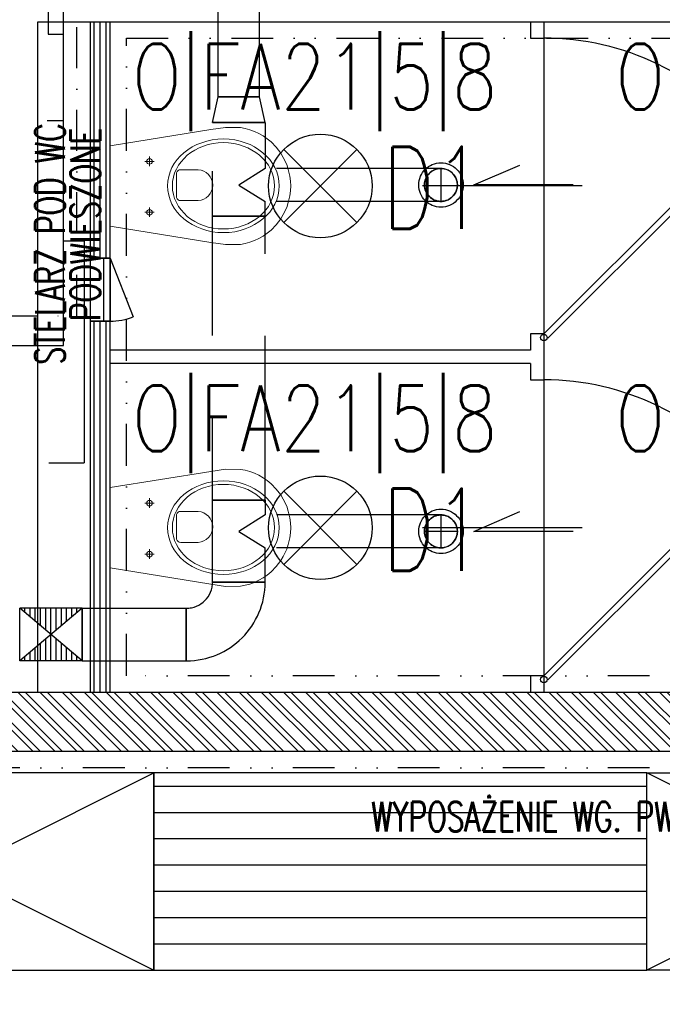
# Model space of a CAD drawing. Extents: x 41755 to 123924, y -112333 to 86187.
# Tile 118 of 256: x 102056 to 102252, y -53740 to -53441. Entities that reach past the tile are written whole.
import ezdxf
from ezdxf.enums import TextEntityAlignment as Align

# ---------------------------------------------------------------- set-up
doc = ezdxf.new("R2010")
doc.units = 0
doc.header["$LTSCALE"] = 50
for name, pattern in [('DASHDOT', [1, 0.5, -0.25, 0, -0.25]), ('DASHED', [0.75, 0.5, -0.25]), ('DIVIDE', [31.75, 12.7, -6.35, 0, -6.35, 0, -6.35])]:
    doc.linetypes.add(name, pattern=pattern)
doc.layers.get('0').update_dxf_attribs({"color": 101, "linetype": 'CONTINUOUS'})
for name, color, linetype in [('Drz---drzwi', 5, 'CONTINUOUS'), ('E-90', 6, 'CONTINUOUS'), ('E35', 6, 'CONTINUOUS'), ('Ins-went', 141, 'CONTINUOUS'), ('Mw-podejścia', 86, 'CONTINUOUS'), ('Mw-rury', 160, 'CONTINUOUS'), ('Mw-wc-rury', 160, 'DASHDOT'), ('Sc-beton-hatch', 86, 'CONTINUOUS'), ('Sc-cegla pustak', 42, 'CONTINUOUS'), ('Sc-cegla pustak-hatch', 8, 'CONTINUOUS'), ('Sc-gk', 120, 'CONTINUOUS'), ('Sc-silikat', 61, 'CONTINUOUS'), ('Sc-systemowe', 150, 'CONTINUOUS'), ('Sch-opis', 51, 'CONTINUOUS'), ('Suf-widok', 8, 'CONTINUOUS'), ('Wyp-meble', 155, 'CONTINUOUS'), ('Wyp-sanitar', 131, 'CONTINUOUS')]:
    doc.layers.add(name, color=color, linetype=linetype)
doc.styles.add('ROMANS', font='romans', dxfattribs={"width": 0.85})
doc.linetypes.add('BATTING', pattern='A,0.0001,-0.1,[134,ltypeshp.shx,S=0.1,R=0,X=-0.1,Y=0],-0.2,[134,ltypeshp.shx,S=0.1,R=180,X=0.1,Y=0],-0.1', length=0.4001)

# ---------------------------------------------------------------- blocks, each defined once
blk = doc.blocks.new('_jhgjdfjghsdjgfhjfgjkfghgf')
at = {"ltscale": 25}
for p, q in [((0.002485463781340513, 91.1391063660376), (0, 1.139105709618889)), ((11.69986191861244, 46.13910603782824), (-36.90013808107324, 46.13910603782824))]:
    blk.add_line(p, q, dxfattribs=at)
at = {"ltscale": 7}
for p, q in [((0, 1.139105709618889), (61.32995459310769, 62.4690603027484)), ((1.272792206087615, -0.1336864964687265), (62.47403591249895, 61.06755720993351))]:
    blk.add_line(p, q, dxfattribs=at)
blk.add_circle((0, 0), 1)
blk.add_arc((0.02234051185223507, 11.25443019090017), 79.8846786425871, 38.57679041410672, 90.01424065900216, dxfattribs=at)
blk = doc.blocks.new('_KOLO_WC_PODWIESZONE')
at = {"lineweight": 0}
for p, q in [((-12.21044946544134, 0), (-17.15252736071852, -30.70464459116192)), ((-12.21044946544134, 0), (12.21044946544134, 0)), ((12.21044946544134, 0), (17.15252736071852, -30.70464459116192)), ((-8.009799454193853, -11.98395776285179), (-9.420152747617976, -11.98395776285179)), ((-8.009799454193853, -11.98395776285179), (-8.009799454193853, -10.53926559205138)), ((-8.009799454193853, -11.98395776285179), (-6.526574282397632, -11.98395776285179)), ((-8.009799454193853, -11.98395776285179), (-8.009799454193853, -13.4055393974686)), ((7.490200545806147, -11.98395776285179), (6.079847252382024, -11.98395776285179)), ((7.490200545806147, -11.98395776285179), (7.490200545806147, -10.53926559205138)), ((7.490200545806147, -11.98395776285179), (8.973425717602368, -11.98395776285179)), ((7.490200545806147, -11.98395776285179), (7.490200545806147, -13.4055393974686)), ((-3.49908735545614, -20.21439024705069), (4.000928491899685, -20.21439024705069)), ((-4.440070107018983, -21.51248908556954), (-4.440070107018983, -26.76659104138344)), ((4.941911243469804, -21.51248908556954), (4.941911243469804, -26.76659104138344)), ((-17.15252736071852, -30.70464459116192), (-17.82067442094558, -35.14040847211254)), ((17.15252736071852, -30.70464459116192), (17.82067442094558, -35.14040847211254)), ((-17.82067442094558, -35.14040847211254), (-17.76542065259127, -39.6917435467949)), ((17.82067442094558, -35.14040847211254), (17.76542065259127, -39.6917435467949)), ((-17.76542065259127, -39.6917435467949), (-17.50824460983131, -41.08355764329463)), ((-17.50824460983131, -41.08355764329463), (-17.11556934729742, -42.5270070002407)), ((17.50824460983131, -41.08355764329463), (17.11556934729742, -42.5270070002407)), ((17.76542065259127, -39.6917435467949), (17.50824460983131, -41.08355764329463)), ((-17.11556934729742, -42.5270070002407), (-16.60128430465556, -43.93290689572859)), ((-16.60128430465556, -43.93290689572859), (-15.96901805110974, -45.29133791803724)), ((16.60128430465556, -43.93290689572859), (15.96901805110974, -45.29133791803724)), ((17.11556934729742, -42.5270070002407), (16.60128430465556, -43.93290689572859)), ((-15.96901805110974, -45.29133791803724), (-15.22323157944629, -46.59271557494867)), ((-15.22323157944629, -46.59271557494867), (-14.36918683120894, -47.82785791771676)), ((-14.36918683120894, -47.82785791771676), (-13.41290957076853, -48.98805032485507)), ((14.36918683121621, -47.82785791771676), (13.41290957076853, -48.98805032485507)), ((15.22323157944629, -46.59271557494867), (14.36918683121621, -47.82785791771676)), ((15.96901805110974, -45.29133791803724), (15.22323157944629, -46.59271557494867)), ((-13.41290957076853, -48.98805032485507), (-11.77135984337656, -50.59644362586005)), ((-11.77135984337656, -50.59644362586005), (-10.00146959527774, -51.94005631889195)), ((11.77135984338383, -50.59644362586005), (10.00146959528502, -51.94005631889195)), ((13.41290957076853, -48.98805032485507), (11.77135984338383, -50.59644362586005)), ((-10.00146959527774, -51.94005631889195), (-8.710203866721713, -52.72472016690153)), ((-8.710203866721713, -52.72472016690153), (-6.538240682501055, -53.77378328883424)), ((-6.538240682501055, -53.77378328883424), (-5.069820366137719, -54.24552199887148)), ((6.538240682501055, -53.77378328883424), (5.069820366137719, -54.24552199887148)), ((8.710203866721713, -52.72472016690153), (6.538240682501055, -53.77378328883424)), ((10.00146959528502, -51.94005631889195), (8.710203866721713, -52.72472016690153)), ((-5.069820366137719, -54.24552199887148), (-3.019381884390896, -54.72479742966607)), ((-3.019381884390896, -54.72479742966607), (-1.515462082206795, -54.92252014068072)), ((-1.515462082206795, -54.92252014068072), (0, -54.99537917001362)), ((1.515462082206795, -54.92252014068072), (0, -54.99537917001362)), ((3.019381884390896, -54.72479742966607), (1.515462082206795, -54.92252014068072)), ((5.069820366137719, -54.24552199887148), (3.019381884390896, -54.72479742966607))]:
    blk.add_line(p, q, dxfattribs=at)
for centre, radius, start, end in [((-3.244368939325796, -21.38913916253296), 1.202046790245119, 102.2339496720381, 185.8898644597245), ((3.746210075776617, -21.38913916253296), 1.20204679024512, 354.1101355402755, 77.7660503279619), ((0.2509205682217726, -26.5369819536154), 4.696606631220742, 182.8022099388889, 357.197790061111)]:
    blk.add_arc(centre, radius, start, end, dxfattribs=at)
for centre, major_axis, ratio, start_param in [((-8.009799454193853, -11.98395776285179), (0.5985531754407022, 0.5985531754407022), 0.999999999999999, 5.497787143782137), ((7.490200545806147, -11.98395776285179), (0.598553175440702, 0.5985531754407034), 0.9999999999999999, 5.497787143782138)]:
    blk.add_ellipse(centre, major_axis=major_axis, ratio=ratio, start_param=start_param, end_param=11.78097245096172, dxfattribs=at)
for major_axis, ratio in [((0, -17), 0.8382352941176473), ((0, -15.54479430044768), 0.845174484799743)]:
    blk.add_ellipse((0.05375849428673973, -34.50009780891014), major_axis=major_axis, ratio=ratio, dxfattribs=at)
blk = doc.blocks.new('_ljgjfkjhkf')
for p, q in [((-19.12763527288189, 5.093170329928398e-11), (-19.12763527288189, -5.99999999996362)), ((-19.12763527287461, 0), (0, 0)), ((-19.12763527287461, -1.999999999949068), (-19.12763527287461, -3.999999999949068)), ((1.455191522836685e-11, -7.275957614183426e-12), (3.637978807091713e-11, -6)), ((3.637978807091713e-11, -4.000000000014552), (-19.12763527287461, -4.000000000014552)), ((3.637978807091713e-11, -6.000000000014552), (-19.12763527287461, -6.000000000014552)), ((3.637978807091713e-11, -6.000000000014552), (-17.84190070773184, -13.0552299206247))]:
    blk.add_line(p, q)
blk.add_arc((0.8723647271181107, -5.999999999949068), 19.99999999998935, 180, 200.6563138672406)
blk = doc.blocks.new('A$C59F8734F')
at = {"layer": 'Wyp-meble'}
for p, q in [((2196.33074944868, 2318.413744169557), (2316.33074944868, 2258.413744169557)), ((2196.33074944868, 2258.413744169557), (2316.33074944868, 2318.413744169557)), ((2586.330749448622, 2318.413744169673), (2466.33074944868, 2258.413744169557)), ((2586.33074944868, 2258.413744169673), (2466.330749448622, 2318.413744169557)), ((2316.33074944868, 2314.413744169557), (2466.33074944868, 2314.413744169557)), ((2316.33074944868, 2306.413744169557), (2466.33074944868, 2306.413744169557)), ((2316.33074944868, 2298.413744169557), (2466.33074944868, 2298.413744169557)), ((2316.33074944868, 2290.413744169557), (2466.33074944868, 2290.413744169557)), ((2316.33074944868, 2282.413744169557), (2466.33074944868, 2282.413744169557)), ((2316.33074944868, 2274.413744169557), (2466.33074944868, 2274.413744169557)), ((2316.33074944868, 2266.413744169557), (2466.33074944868, 2266.413744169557))]:
    blk.add_line(p, q, dxfattribs=at)
for points in [[(2196.33074944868, 2318.413744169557), (2196.33074944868, 2258.413744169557), (2316.33074944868, 2258.413744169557), (2316.33074944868, 2318.413744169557)], [(2316.33074944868, 2318.413744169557), (2316.33074944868, 2258.413744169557), (2466.33074944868, 2258.413744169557), (2466.33074944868, 2318.413744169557)], [(2586.330749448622, 2318.413744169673), (2586.33074944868, 2258.413744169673), (2466.33074944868, 2258.413744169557), (2466.330749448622, 2318.413744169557)]]:
    blk.add_lwpolyline(points, close=True, dxfattribs=at)

msp = doc.modelspace()

# ---------------------------------------------------------------- hatches: boundary and pattern name
at = {"layer": 'Ins-went', "linetype": 'DASHED', "ltscale": 2}
h = msp.add_hatch(dxfattribs=at)
h.set_pattern_fill('LINE', color=256, scale=0.4999999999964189, angle=270.0000000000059, style=0)
h.set_pattern_definition([(270, (102065.9660021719, -53627.73230330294), (1.58749999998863, 1.635826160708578e-13), [])])
h.paths.add_polyline_path([(102075.4660021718, -53635.73230330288), (102056.466002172, -53635.73230330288), (102075.4660021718, -53619.732303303), (102056.466002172, -53619.732303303)])
at = {"layer": 'Mw-podejścia', "linetype": 'Continuous'}
h = msp.add_hatch(color=256, dxfattribs=at)
edge = h.paths.add_edge_path()
edge.add_arc((102064.301737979, -53470.88388366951), 2.358952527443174, -1.272221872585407e-14, 360)
h = msp.add_hatch(color=256, dxfattribs=at)
edge = h.paths.add_edge_path()
edge.add_arc((102064.301737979, -53575.45730482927), 2.358952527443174, -1.272221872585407e-14, 360)
at = {"layer": 'Sc-beton-hatch'}
h = msp.add_hatch(dxfattribs=at)
h.set_pattern_fill('ANSI33', color=256, angle=-1.272221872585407e-14, style=0)
h.set_pattern_definition([(44.99999999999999, (48983.41854682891, 565.4779691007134), (-4.490128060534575, 4.490128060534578), []), (44.99999999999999, (48987.90867682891, 565.4779691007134), (-4.490128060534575, 4.490128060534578), [3.175, -1.5875])])
h.paths.add_polyline_path([(100470.9660021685, -51043.23266718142), (100410.9660021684, -51043.23266718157), (100410.9660021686, -51103.23266718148), (100430.9660021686, -51103.23266718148), (100430.9660021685, -51063.23266718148), (100470.9660021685, -51063.23266718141)])
h.paths.add_polyline_path([(100805.9660021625, -51043.23266718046), (100705.9660021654, -51043.23266718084), (100705.9660021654, -51063.23266718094), (100745.9660021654, -51063.23266718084), (100745.9660021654, -51625.23266717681), (100765.9660021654, -51625.23266717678), (100765.9660021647, -51473.23266718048), (101152.9660022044, -51473.23266717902), (101152.9660022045, -51453.23266717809), (100765.9660021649, -51453.23266717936), (100765.9660021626, -51063.23266718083), (100805.9660021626, -51063.23266718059)])
h.paths.add_polyline_path([(100430.9660021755, -51374.23266717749), (100410.9660021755, -51374.23266717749), (100410.9660021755, -51474.23266717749), (100430.9660021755, -51474.23266717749)])
h.paths.add_polyline_path([(101330.9660022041, -51043.23266717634), (101251.9660022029, -51043.23266717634), (101251.966002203, -51063.23266717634), (101330.9660022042, -51063.23266717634)])
h.paths.add_polyline_path([(101770.9660022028, -51043.23266717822), (101670.9660022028, -51043.23266717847), (101670.9660022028, -51063.23266717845), (101710.9660022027, -51063.23266717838), (101710.9660022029, -51262.23266717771), (101730.9660022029, -51262.23266717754), (101730.9660022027, -51063.23266717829), (101770.9660022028, -51063.23266717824)])
h.paths.add_polyline_path([(101790.9660022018, -51453.23266717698), (101730.966002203, -51453.23266717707), (101730.9660022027, -51362.23266717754), (101710.9660022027, -51362.23266717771), (101710.966002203, -51453.23266717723), (101582.9037617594, -51453.23266717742), (101582.9037617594, -51473.23266717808), (101790.9660022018, -51473.2326671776)])
h.paths.add_polyline_path([(101482.9037617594, -51453.23266717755), (101252.9660022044, -51453.23266717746), (101252.9660022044, -51473.23266717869), (101482.9037617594, -51473.23266717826)])
h.paths.add_polyline_path([(101730.966002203, -51785.23266717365), (101695.966002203, -51785.23266717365), (101695.966002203, -51820.23266717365), (101730.966002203, -51820.23266717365)])
h.paths.add_polyline_path([(102400.966002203, -50943.23266717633), (102380.966002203, -50943.23266717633), (102380.966002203, -51043.23266717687), (102330.966002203, -51043.23266717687), (102330.966002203, -51063.23266717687), (102380.966002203, -51063.23266717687), (102380.966002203, -51453.23266717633), (101890.9660022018, -51453.23266717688), (101890.9660022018, -51473.23266717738), (102380.966002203, -51473.23266717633), (102380.9660022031, -51873.23266717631), (102400.966002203, -51873.23266717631)])
h.paths.add_polyline_path([(102422.966002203, -50943.23266717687), (102402.966002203, -50943.23266717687), (102402.966002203, -51713.23266717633), (102422.9660022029, -51713.23266717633)])
h.paths.add_polyline_path([(102400.9660022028, -52143.23266717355), (102380.966002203, -52143.23266717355), (102380.9660022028, -52213.23266717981), (102400.9660022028, -52213.23266717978)])
h.paths.add_polyline_path([(102400.9660022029, -52293.23266717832), (102380.9660022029, -52293.23266717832), (102380.966002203, -52443.23266717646), (101950.9660022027, -52443.23266717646), (101950.9660022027, -52463.23266717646), (102380.966002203, -52463.23266717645), (102380.966002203, -52503.23266717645), (102400.966002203, -52503.23266717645)])
h.paths.add_polyline_path([(102400.966002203, -52603.23266717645), (102380.966002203, -52603.23266717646), (102380.966002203, -52643.23266717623), (102400.966002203, -52643.23266717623)])
h.paths.add_polyline_path([(102400.966002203, -52743.23266717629), (102380.966002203, -52743.23266717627), (102380.966002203, -53008.23266717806), (102400.966002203, -53008.23266717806)])
h.paths.add_polyline_path([(101730.9660022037, -52443.23266717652), (101710.9660022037, -52443.23266717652), (101710.9660022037, -52463.23266717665), (101710.9660022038, -52758.23266717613), (101690.9660022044, -52758.23266717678), (101690.9660022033, -52778.23266717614), (101730.9660022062, -52778.23266717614)])
h.paths.add_polyline_path([(101710.9660022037, -52443.23266717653), (101690.9660022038, -52443.23266717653), (101690.9660022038, -52463.23266717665), (101710.9660022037, -52463.23266717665)], flags=16)
h.paths.add_polyline_path([(101556.9660022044, -52758.23266717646), (101503.9660022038, -52758.23266717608), (101503.9660022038, -52463.23266717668), (101488.9660022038, -52463.23266717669), (101488.9660022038, -52758.23266717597), (101468.9660022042, -52758.23266717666), (101468.9660022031, -52778.23266717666), (101556.9660022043, -52778.23266717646)])
h.paths.add_polyline_path([(101556.9660022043, -52443.23266717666), (101468.9660022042, -52443.23266717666), (101468.9660022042, -52463.23266717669), (101556.9660022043, -52463.23266717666)])
h.paths.add_polyline_path([(101334.9660022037, -52443.23266717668), (101281.9660022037, -52443.23266717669), (101281.9660022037, -52463.23266717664), (101334.9660022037, -52463.23266717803)], flags=17)
h.paths.add_polyline_path([(101281.9660022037, -52443.23266717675), (100970.9660022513, -52443.23266717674), (100970.9660022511, -51785.23266717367), (100883.466002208, -51785.23266717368), (100883.466002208, -51805.2326671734), (100950.9660022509, -51805.2326671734), (100950.9660022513, -52443.23266717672), (100430.9660021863, -52443.2326671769), (100430.9660021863, -52403.2326671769), (100410.9660021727, -52403.2326671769), (100410.966002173, -52503.2326671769), (100430.966002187, -52503.2326671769), (100430.966002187, -52463.2326671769), (100950.9660022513, -52463.23266717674), (100950.9660022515, -52973.23266717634), (100970.9660022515, -52973.23266717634), (100970.9660022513, -52463.23266717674), (101261.9660022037, -52463.23266717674), (101261.9660022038, -52778.23266717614), (101281.9660022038, -52778.23266717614), (101334.9660022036, -52778.23266717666), (101334.9660022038, -52758.23266717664), (101281.9660022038, -52758.23266717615)])
h.paths.add_polyline_path([(100783.466002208, -51785.2326671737), (100765.9660021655, -51785.23266717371), (100765.9660021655, -51780.2326671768), (100745.9660021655, -51780.2326671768), (100745.9660021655, -51785.23266717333), (100430.9660021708, -51785.23266717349), (100430.9660021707, -51765.23266717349), (100410.9660021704, -51765.23266717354), (100410.9660021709, -52003.23266717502), (100430.9660021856, -52003.23266717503), (100430.9660021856, -51805.23266717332), (100783.466002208, -51805.23266717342)])
h.paths.add_polyline_path([(100430.9660021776, -52153.23266717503), (100410.9660021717, -52153.23266717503), (100410.9660021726, -52253.2326671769), (100430.9660021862, -52253.2326671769)])
h.paths.add_polyline_path([(100430.9660021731, -52653.2326671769), (100410.9660021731, -52653.2326671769), (100410.9660021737, -52850.23266717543), (100430.9660021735, -52850.23266717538)], flags=17)
h.paths.add_polyline_path([(100430.9660021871, -52940.23266717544), (100410.9660021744, -52940.23266717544), (100410.9660021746, -52983.2326671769), (100430.9660021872, -52983.23266717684)])
h.paths.add_polyline_path([(101007.9660022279, -53193.23266717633), (100430.966002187, -53193.23266717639), (100430.9660021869, -53133.23266717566), (100410.9660021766, -53133.23266717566), (100410.9660021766, -53213.23266717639), (101007.9660022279, -53213.23266717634)])
h.paths.add_polyline_path([(101770.9660022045, -53193.23266717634), (101157.9660022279, -53193.23266717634), (101157.9660022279, -53213.23266717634), (101710.9660022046, -53213.23266717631), (101710.9660022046, -53445.23266717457), (101730.966002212, -53445.23266717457), (101730.9660022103, -53213.23266717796), (101770.9660022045, -53213.23266717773)])
h.paths.add_polyline_path([(102008.9660022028, -53193.23266717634), (101905.9660022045, -53193.23266717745), (101905.9660022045, -53213.2326671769), (102008.9660022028, -53213.23266717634)])
h.paths.add_polyline_path([(102227.9660022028, -53193.23266717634), (102133.9660022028, -53193.23266717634), (102133.9660022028, -53213.23266717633), (102227.9660022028, -53213.23266717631)])
h.paths.add_polyline_path([(102400.966002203, -53158.23266717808), (102380.966002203, -53158.23266717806), (102380.966002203, -53193.23266717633), (102332.9660022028, -53193.23266717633), (102332.9660022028, -53213.23266717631), (102380.966002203, -53213.23266717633), (102380.966002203, -53818.23266717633), (102400.966002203, -53818.23266717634)])
h.paths.add_polyline_path([(101730.9660022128, -53545.23266717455), (101710.9660022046, -53545.23266717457), (101710.9660022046, -53740.23266717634), (101730.9660022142, -53740.23266717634)])
h.paths.add_polyline_path([(101730.966002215, -53840.23266717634), (101710.9660022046, -53840.23266717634), (101710.9660022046, -53943.23266717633), (101297.5710617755, -53943.23266717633, -0.1551033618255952), (101300.8106610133, -53953.42478677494, -0.14834739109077), (101297.8352340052, -53963.23266717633), (101710.9660022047, -53963.23266717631), (101710.9660022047, -54023.23266717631), (101730.9660022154, -54023.23266717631)])
h.paths.add_polyline_path([(101297.5710617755, -53943.23266717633), (101295.7051644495, -53943.23266717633), (101295.7051644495, -53963.23266717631), (101297.8352340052, -53963.23266717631, 0.1483473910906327), (101300.8106610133, -53953.42478677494, 0.1551033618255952)])
h.paths.add_polyline_path([(101270.7051644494, -53943.23266717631), (101268.7451818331, -53943.23266717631, 0.1551033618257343), (101265.5055825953, -53953.42478677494, 0.14834739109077), (101268.4810096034, -53963.23266717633), (101270.7051644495, -53963.23266717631)])
h.paths.add_polyline_path([(101268.7451818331, -53943.23266717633), (101201.9660022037, -53943.23266717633), (101201.9660022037, -53963.23266717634), (101268.4810096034, -53963.23266717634, -0.1483473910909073), (101265.5055825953, -53953.42478677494, -0.1551033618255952)])
h.paths.add_polyline_path([(100980.966002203, -53943.23266717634), (100970.966002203, -53943.23266717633), (100930.966002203, -53943.23266717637), (100930.966002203, -53968.23266717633), (100970.966002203, -53968.23266717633), (100980.966002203, -53968.23266717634)])
h.paths.add_polyline_path([(100490.9660021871, -53943.23266717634), (100410.9660021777, -53943.23266717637), (100410.9660021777, -53963.23266717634), (100490.9660021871, -53963.23266717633)])
h.paths.add_polyline_path([(100530.966002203, -54448.23266717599), (100510.966002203, -54448.23266717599), (100510.9660022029, -54481.23266717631), (100530.966002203, -54481.23266717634)])
h.paths.add_polyline_path([(101773.9660022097, -54593.23266717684), (101730.9660022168, -54593.23266717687), (101730.9660022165, -54503.2326671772), (101710.9660022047, -54503.2326671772), (101710.9660022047, -54593.23266717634), (100530.966002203, -54593.23266717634), (100530.966002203, -54578.23266717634), (100510.966002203, -54578.23266717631), (100510.966002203, -54593.23266717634), (100270.9660021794, -54593.23266717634), (100270.9660021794, -54618.23266717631), (101773.9660022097, -54618.23266717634)])
h.paths.add_polyline_path([(100220.966002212, -54593.23266717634), (100170.966002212, -54593.23266717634), (100170.966002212, -54618.23266717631), (100220.966002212, -54618.23266717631)])
h.paths.add_polyline_path([(100120.966002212, -54593.23266717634), (100070.966002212, -54593.23266717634), (100070.966002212, -54618.23266717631), (100120.966002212, -54618.23266717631)])
h.paths.add_polyline_path([(100020.966002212, -54593.23266717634), (99970.96600221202, -54593.23266717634), (99970.96600221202, -54618.23266717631), (100020.966002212, -54618.23266717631)])
h.paths.add_polyline_path([(99920.96600221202, -54593.23266717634), (99880.96600221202, -54593.23266717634), (99880.96600221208, -55500.23266717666), (99980.9660022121, -55500.23266717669), (99980.9660022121, -55515.23266717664), (100000.9660022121, -55515.23266717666), (100000.9660022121, -55480.23266717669), (99900.96600221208, -55480.23266717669), (99900.96600221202, -54618.23266717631), (99920.96600221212, -54618.23266717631)])
h.paths.add_polyline_path([(100585.9660022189, -55633.23266717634), (100000.9660022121, -55633.23266717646), (100000.9660022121, -55615.23266717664), (99980.96600221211, -55615.23266717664), (99980.96600221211, -55633.23266717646), (99780.96600221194, -55633.23266717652), (99780.9660022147, -55988.23266717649), (100510.9660022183, -55988.23266717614), (100510.9660022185, -56028.23266717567), (100530.9660022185, -56028.2326671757), (100530.9660022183, -55988.23266717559), (100582.9660022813, -55988.23266717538), (100582.9660022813, -55968.23266717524), (100530.9660022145, -55968.2326671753), (100530.9660022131, -55813.2326671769), (100510.9660022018, -55813.23266717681), (100510.9660022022, -55968.23266717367), (99800.96600221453, -55968.23266717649), (99800.96600221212, -55653.23266717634), (100510.9660022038, -55653.2326671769), (100510.9660022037, -55663.23266717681), (100530.9660022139, -55663.23266717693), (100530.9660022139, -55653.23266717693), (100585.9660022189, -55653.23266717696)])
h.paths.add_polyline_path([(101310.9660022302, -55968.23266717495), (100810.9660022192, -55968.23266717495), (100810.9660022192, -55880.23266717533), (100790.9660022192, -55880.23266717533), (100790.9660022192, -55968.23266717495), (100737.9660022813, -55968.23266717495), (100737.9660022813, -55988.23266717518), (100790.9660022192, -55988.23266717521), (100790.9660022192, -56028.23266717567), (100810.9660022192, -56028.23266717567), (100810.9660022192, -55988.23266717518), (101310.9660022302, -55988.23266717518)])
h.paths.add_polyline_path([(101490.9660022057, -55633.23266717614), (100735.9660022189, -55633.23266717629), (100735.9660022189, -55653.2326671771), (101490.9660022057, -55653.23266717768)])
h.paths.add_polyline_path([(101777.966002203, -55968.23266717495), (101730.9660022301, -55968.23266717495), (101730.9660022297, -55853.73266717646), (101710.9660022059, -55853.73266717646), (101710.966002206, -55968.23266717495), (101590.9660022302, -55968.23266717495), (101590.9660022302, -55988.23266717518), (101777.966002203, -55988.23266717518)])
h.paths.add_polyline_path([(101802.966002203, -55963.23266717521), (101777.966002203, -55963.23266717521), (101777.966002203, -55988.23266717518), (101802.966002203, -55988.23266717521)])
h.paths.add_polyline_path([(101730.9660022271, -55128.23266717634), (101710.966002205, -55128.23266717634), (101710.9660022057, -55723.73266717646), (101730.9660022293, -55723.73266717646)])
h.paths.add_polyline_path([(101953.466002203, -55963.23266717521), (101928.466002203, -55963.23266717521), (101928.466002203, -55988.23266717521), (101953.466002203, -55988.23266717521)])
h.paths.add_polyline_path([(102103.466002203, -55963.23266717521), (102078.466002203, -55963.23266717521), (102078.466002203, -55988.23266717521), (102103.466002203, -55988.23266717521)])
h.paths.add_polyline_path([(102253.466002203, -55963.23266717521), (102228.466002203, -55963.23266717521), (102228.466002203, -55988.23266717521), (102253.466002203, -55988.23266717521)])
h.paths.add_polyline_path([(102365.9660022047, -55968.23266717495), (102320.9660022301, -55968.23266717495), (102320.9660022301, -55988.23266717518), (102365.9660022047, -55988.23266717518)])
h.paths.add_polyline_path([(102400.9660022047, -55953.23266717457), (102365.9660022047, -55953.23266717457), (102365.9660022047, -55988.23266717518), (102400.966002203, -55988.23266717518)])
h.paths.add_polyline_path([(102400.966002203, -55891.23266717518), (102380.966002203, -55891.23266717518), (102380.966002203, -55953.23266717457), (102400.966002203, -55953.23266717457)])
h.paths.add_polyline_path([(102400.966002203, -55815.7326671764), (102375.966002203, -55815.7326671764), (102375.966002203, -55840.7326671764), (102400.966002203, -55840.7326671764)])
h.paths.add_polyline_path([(102400.966002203, -55665.7326671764), (102375.966002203, -55665.7326671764), (102375.966002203, -55690.7326671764), (102400.966002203, -55690.7326671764)])
h.paths.add_polyline_path([(102400.966002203, -55515.7326671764), (102375.966002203, -55515.7326671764), (102375.966002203, -55540.7326671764), (102400.966002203, -55540.7326671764)])
h.paths.add_polyline_path([(102400.966002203, -55365.7326671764), (102375.966002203, -55365.7326671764), (102375.966002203, -55390.7326671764), (102400.966002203, -55390.7326671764)])
h.paths.add_polyline_path([(102400.966002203, -55240.7326671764), (102380.966002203, -55240.7326671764), (102380.966002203, -55260.73266717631), (102400.966002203, -55260.73266717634)])
h.paths.add_polyline_path([(102400.966002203, -55215.7326671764), (102375.966002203, -55215.7326671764), (102375.966002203, -55240.7326671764), (102400.966002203, -55240.7326671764)])
h.paths.add_polyline_path([(102400.966002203, -55033.23266717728), (102380.966002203, -55033.23266717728), (102380.966002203, -55215.7326671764), (102400.966002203, -55215.7326671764)])
h.paths.add_polyline_path([(102400.966002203, -54833.23266717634), (102365.9660022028, -54833.23266717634), (102365.9660022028, -54798.23266717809), (102345.9660022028, -54798.23266717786), (102345.9660022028, -54853.23266717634), (102380.966002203, -54853.23266717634), (102380.966002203, -54883.23266717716), (102400.966002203, -54883.23266717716)])
h.paths.add_polyline_path([(102365.9660022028, -54537.73266717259), (102345.9660022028, -54537.73266717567), (102345.9660022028, -54593.23266717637), (101908.9660022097, -54593.23266717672), (101908.9660022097, -54618.23266717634), (102345.9660022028, -54618.23266717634), (102345.9660022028, -54648.23266717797), (102365.9660022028, -54648.23266717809), (102365.9660022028, -54618.23266717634)])
h.paths.add_polyline_path([(101730.9660022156, -54128.23266717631), (101710.9660022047, -54128.23266717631), (101710.9660022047, -54353.2326671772), (101730.9660022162, -54353.2326671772)])
h.paths.add_polyline_path([(102365.9660022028, -54131.23266717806), (102400.966002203, -54131.23266717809), (102400.966002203, -54088.23266717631), (102380.966002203, -54088.23266717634), (102380.966002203, -54111.23266717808), (102345.9660022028, -54111.23266717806), (102345.9660022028, -54417.73266717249), (102365.9660022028, -54417.7326671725)])
h.paths.add_polyline_path([(102400.966002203, -53918.23266717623), (102380.966002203, -53918.23266717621), (102380.966002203, -53988.23266717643), (102400.966002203, -53988.23266717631)])
at = {"layer": 'Sc-cegla pustak-hatch'}
h = msp.add_hatch(dxfattribs=at)
h.set_pattern_fill('ANSI32', color=256, scale=0.5, angle=89.99999999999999, style=0)
h.set_pattern_definition([(135, (48983.41854682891, 565.4779691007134), (-3.367596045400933, -3.367596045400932), []), (135, (48983.41854682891, 567.7230341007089), (-3.367596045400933, -3.367596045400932), [])])
h.paths.add_polyline_path([(100430.9660021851, -51745.23266711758), (100410.9660021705, -51745.23266711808), (100410.9660021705, -51765.23266717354), (100430.9660021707, -51765.23266717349)])
h.paths.add_polyline_path([(101330.9660022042, -51063.23266717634), (101312.9660022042, -51063.23266717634), (101312.9660022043, -51262.23266717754), (101330.9660022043, -51262.23266717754)])
h.paths.add_polyline_path([(101455.9660022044, -51382.23266717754), (101330.9660022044, -51382.23266717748), (101330.9660022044, -51362.23266717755), (101312.9660022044, -51362.23266717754), (101312.9660022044, -51453.23266717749), (101330.9660022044, -51453.23266717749), (101330.9660022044, -51400.23266717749), (101437.9660022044, -51400.23266717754), (101437.9660022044, -51453.23266717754), (101455.9660022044, -51453.23266717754)])
h.paths.add_polyline_path([(102049.9660022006, -51473.23266717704), (102031.9660022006, -51473.23266717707), (102031.9660022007, -51525.23266717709), (101968.9660022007, -51525.23266717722), (101968.9660022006, -51473.2326671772), (101950.9660022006, -51473.23266717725), (101950.9660022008, -51548.23266717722), (101968.9660022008, -51548.23266717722), (101968.9660022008, -51543.23266717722), (102049.9660022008, -51543.23266717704)])
h.paths.add_polyline_path([(101968.9660022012, -51648.23266717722), (101950.966002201, -51648.23266717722), (101950.9660022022, -52323.23266717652), (101968.9660022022, -52323.23266717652), (101968.966002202, -52193.23266717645), (102380.9660022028, -52193.23266717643), (102380.9660022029, -52175.23266717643), (101968.966002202, -52175.23266717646)])
h.paths.add_polyline_path([(101968.9660022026, -52463.23266717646), (101950.9660022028, -52463.23266717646), (101950.9660022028, -52543.23266717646), (101968.9660022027, -52543.23266717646)])
h.paths.add_polyline_path([(101968.9660022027, -52423.23266717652), (101950.9660022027, -52423.23266717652), (101950.9660022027, -52443.23266717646), (101968.9660022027, -52443.23266717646)])
h.paths.add_polyline_path([(101968.9660022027, -52643.23266717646), (101950.9660022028, -52643.23266717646), (101950.9660022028, -52973.23266717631), (101968.9660022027, -52973.23266717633), (101968.9660022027, -52946.2326499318), (102050.9659959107, -52946.2326499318), (102050.9659959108, -52954.23264993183), (102042.9659959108, -52954.23264993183), (102042.9659959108, -52973.23266717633), (102380.966002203, -52973.23266717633), (102380.966002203, -52955.23266717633), (102060.9659959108, -52955.23266717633), (102060.9659959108, -52928.23264993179), (101968.9660022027, -52928.23264993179)])
h.paths.add_polyline_path([(101279.9660022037, -52945.23266717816), (101261.9660022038, -52945.23266717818), (101261.9660022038, -52955.23266717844), (101078.9660022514, -52955.23266717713), (101078.9660022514, -52687.23266717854), (101060.9660022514, -52687.23266717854), (101060.9660022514, -52955.23266717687), (100970.9660022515, -52955.23266717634), (100970.9660022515, -52973.23266717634), (101261.9660022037, -52973.23266717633), (101261.9660022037, -53015.73266717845), (101279.9660022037, -53015.73266717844)])
h.paths.add_polyline_path([(101279.9660022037, -52778.23266717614), (101261.9660022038, -52778.23266717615), (101261.9660022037, -52845.23266717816), (101279.9660022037, -52845.23266717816)])
h.paths.add_polyline_path([(100950.9660022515, -52955.23266717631), (100925.9660022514, -52955.23266717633), (100925.9660022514, -52973.23266717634), (100950.9660022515, -52973.23266717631)])
h.paths.add_polyline_path([(100825.9660022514, -52955.23266717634), (100430.9660021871, -52955.23266717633), (100430.9660021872, -52973.23266717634), (100825.9660022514, -52973.23266717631)])
h.paths.add_polyline_path([(100428.966002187, -53213.23266717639), (100410.9660021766, -53213.2326671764), (100410.9660021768, -53333.23266717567), (100428.9660021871, -53333.23266717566)])
h.paths.add_polyline_path([(100428.9660021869, -53483.23266717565), (100410.9660021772, -53483.23266717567), (100410.9660021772, -53548.23266717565), (100428.9660021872, -53548.23266717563)])
h.paths.add_polyline_path([(100428.9660021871, -53698.23266717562), (100410.9660021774, -53698.23266717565), (100410.9660021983, -53763.23266717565), (100428.9660021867, -53763.23266717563)])
h.paths.add_polyline_path([(100428.9660021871, -53913.23266717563), (100410.9660021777, -53913.23266717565), (100410.9660021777, -53943.23266717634), (100428.9660021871, -53943.23266717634)])
h.paths.add_polyline_path([(100428.9660021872, -53963.23266717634), (100410.9660021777, -53963.23266717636), (100410.9660021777, -53978.23266717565), (100428.9660021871, -53978.23266717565)])
h.paths.add_polyline_path([(100428.9660021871, -54128.23266717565), (100410.9660021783, -54128.23266717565), (100410.9660021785, -54193.23266717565), (100428.9660021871, -54193.23266717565)])
h.paths.add_polyline_path([(100428.9660021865, -54343.23266717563), (100410.966002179, -54343.23266717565), (100410.9660021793, -54466.23266717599), (100510.9660022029, -54466.23266717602), (100510.966002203, -54448.23266717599), (100428.9660021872, -54448.23266717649)])
h.paths.add_polyline_path([(101335.9660022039, -54321.23266717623), (101279.9660022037, -54321.23266717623), (101279.9660022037, -53970.78631069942, -0.202676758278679), (101268.4810096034, -53963.23266717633), (101261.9660022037, -53963.23266717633), (101261.9660022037, -54339.23266717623), (101335.9660022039, -54339.23266717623)])
h.paths.add_polyline_path([(101710.9660022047, -54321.23266717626), (101510.9660022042, -54321.23266717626), (101510.9660022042, -53963.23266717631), (101492.9660022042, -53963.23266717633), (101492.9660022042, -54321.23266717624), (101435.9660022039, -54321.23266717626), (101435.9660022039, -54339.23266717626), (101710.9660022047, -54339.23266717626)])
h.paths.add_polyline_path([(101710.9660022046, -53645.23266717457), (101352.9660022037, -53645.23266717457), (101352.9660022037, -53562.23266717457), (101279.9660022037, -53562.23266717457), (101279.9660022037, -53213.23266717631), (101261.9660022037, -53213.23266717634), (101261.9660022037, -53943.23266717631), (101268.7451818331, -53943.23266717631, -0.1958106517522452), (101279.9660022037, -53936.06326285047), (101279.9660022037, -53580.23266717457), (101334.9660022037, -53580.23266717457), (101334.9660022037, -53943.23266717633), (101352.9660022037, -53943.23266717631), (101352.9660022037, -53663.23266717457), (101710.9660022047, -53663.23266717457)])
h.paths.add_polyline_path([(101279.9660022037, -53936.06326285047, 0.1514484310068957), (101270.7051644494, -53940.91335225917), (101279.9660022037, -53940.91335225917)], flags=17)
h.paths.add_polyline_path([(101279.9660022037, -53940.91335225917), (101270.7051644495, -53940.91335225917), (101270.7051644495, -53943.23266717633), (101279.9660022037, -53943.23266717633)], flags=17)
h.paths.add_polyline_path([(101490.9660022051, -54618.23266717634), (101472.9660022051, -54618.23266717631), (101472.9660022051, -54648.2326671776), (101490.9660022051, -54648.2326671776)])
h.paths.add_polyline_path([(101490.9660022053, -54798.2326671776), (101472.9660022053, -54798.2326671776), (101472.9660022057, -55633.23266717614), (101490.9660022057, -55633.23266717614)])
h.paths.add_polyline_path([(101773.9660022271, -55128.23266717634), (101730.9660022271, -55128.23266717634), (101730.9660022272, -55146.23266717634), (101773.9660022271, -55146.23266717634)])
h.paths.add_polyline_path([(102180.9660022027, -55128.23266717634), (101968.9660022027, -55128.23266717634), (101950.9660022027, -55128.23266717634), (101923.9660022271, -55128.23266717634), (101923.9660022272, -55146.23266717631), (102180.9660022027, -55146.23266717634)])
h.paths.add_polyline_path([(101968.9660022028, -54853.23266717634), (102190.9660022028, -54853.23266717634), (102190.9660022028, -54835.23266717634), (101950.9660022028, -54835.23266717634), (101950.9660022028, -55128.23266717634), (101968.9660022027, -55128.23266717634)])
h.paths.add_polyline_path([(102345.9660022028, -54835.23266717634), (102290.9660022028, -54835.23266717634), (102290.9660022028, -54853.23266717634), (102345.9660022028, -54853.23266717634)])
h.paths.add_polyline_path([(101968.9660022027, -54453.23266717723), (101950.9660022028, -54453.23266717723), (101950.9660022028, -54593.23266717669), (101968.9660022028, -54593.23266717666)])
h.paths.add_polyline_path([(101968.9660022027, -54129.23266717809), (102345.9660022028, -54129.23266717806), (102345.9660022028, -54111.23266717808), (101968.9660022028, -54111.23266717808), (101968.9660022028, -53840.23266717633), (101950.9660022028, -53840.23266717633), (101950.9660022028, -54353.23266717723), (101968.9660022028, -54353.23266717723)])
h.paths.add_polyline_path([(102380.966002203, -53645.23266717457), (101995.9660194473, -53645.23266717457), (101995.9660194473, -53553.23267346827), (101968.9660022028, -53553.23267346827), (101968.9660022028, -53531.23266717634), (101950.9660022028, -53531.23266717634), (101950.9660022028, -53571.23267346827), (101977.9660194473, -53571.23267346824), (101977.9660194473, -53645.23266717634), (101950.9660022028, -53645.23266717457), (101950.9660022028, -53740.23266717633), (101968.9660022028, -53740.23266717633), (101968.9660022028, -53663.23266717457), (102380.966002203, -53663.23266717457)])
h.paths.add_polyline_path([(101968.9660022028, -53213.23266717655), (101950.9660022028, -53213.23266717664), (101950.9660022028, -53441.23266717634), (101968.9660022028, -53441.23266717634)])
h.paths.add_polyline_path([(101279.9660022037, -53150.73266717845), (101261.9660022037, -53150.73266717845), (101261.9660022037, -53193.23266717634), (101279.9660022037, -53193.23266717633)])

# ---------------------------------------------------------------- linework, layer by layer
at = {"layer": 'E35'}
for p, q in [((102159.1029340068, -53502.36959898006), (102136.8290703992, -53480.09573537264)), ((102159.1029340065, -53480.09573537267), (102136.8290703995, -53502.36959898)), ((102159.1029340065, -53584.0957353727), (102136.8290703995, -53606.36959898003)), ((102159.1029340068, -53606.36959898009), (102136.8290703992, -53584.09573537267))]:
    msp.add_line(p, q, dxfattribs=at)
for centre in [(102147.966002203, -53491.23266717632), (102147.966002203, -53595.23266717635)]:
    msp.add_circle(centre, 15.74999999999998, dxfattribs=at)
at = {"layer": 'Ins-went', "linetype": 'DASHED', "ltscale": 2}
for p, q in [((102115.1660021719, -53471.93230330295), (102116.9160021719, -53464.13230330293)), ((102129.4160021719, -53464.13230330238), (102116.9160021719, -53464.13230330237)), ((102116.9160021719, -53464.13230330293), (102129.4160021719, -53464.13230330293)), ((102131.1660021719, -53471.93230330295), (102129.4160021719, -53464.13230330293)), ((102115.1660021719, -53471.93230330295), (102131.1660021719, -53471.93230330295)), ((102131.1660021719, -53471.93230330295), (102115.1660021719, -53471.93230330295)), ((102115.1660021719, -53611.73230330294), (102115.1660021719, -53471.93230330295)), ((102131.1660021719, -53471.96242834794), (102131.1660021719, -53485.93230330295)), ((102131.1660021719, -53485.93230330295), (102123.1660021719, -53490.93230330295)), ((102184.6660021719, -53485.91656971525), (102131.1660021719, -53485.93230330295)), ((102184.6660021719, -53485.91656971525), (102184.6660021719, -53495.91656971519)), ((102123.1660021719, -53490.93230330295), (102131.1660021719, -53495.93230330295)), ((102189.6660021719, -53491.21933964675), (102179.6660021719, -53491.21933964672)), ((102184.6660021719, -53495.91656971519), (102131.1660021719, -53495.93230330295)), ((102131.1660021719, -53500.43230330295), (102131.1660021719, -53495.93230330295)), ((102115.1660021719, -53500.43230330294), (102131.1660021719, -53500.43230330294)), ((102131.1660021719, -53500.43230330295), (102115.1660021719, -53500.43230330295)), ((102131.1660021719, -53586.83230330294), (102131.1660021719, -53500.43230330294)), ((102131.1660021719, -53586.83230330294), (102115.1660021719, -53586.83230330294)), ((102115.1660021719, -53586.83230330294), (102131.1660021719, -53586.83230330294)), ((102131.1660021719, -53586.83230330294), (102131.1660021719, -53591.33230330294)), ((102131.1660021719, -53591.33230330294), (102123.1660021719, -53596.33230330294)), ((102184.6660021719, -53591.332303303), (102131.1660021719, -53591.332303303)), ((102184.6660021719, -53591.332303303), (102184.6660021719, -53601.33230330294)), ((102123.1660021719, -53596.33230330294), (102131.1660021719, -53601.33230330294)), ((102189.6660021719, -53596.332303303), (102179.6660021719, -53596.33230330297)), ((102184.6660021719, -53601.33230330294), (102131.1660021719, -53601.33230330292)), ((102131.1660021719, -53611.73230330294), (102115.1660021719, -53611.73230330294)), ((102115.1660021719, -53611.73230330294), (102131.1660021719, -53611.73230330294)), ((102056.466002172, -53635.73230330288), (102056.466002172, -53619.732303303)), ((102075.4660021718, -53619.732303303), (102056.466002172, -53619.732303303)), ((102056.466002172, -53635.73230330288), (102056.466002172, -53619.732303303)), ((102075.4660021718, -53635.73230330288), (102056.466002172, -53619.732303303)), ((102075.4660021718, -53619.732303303), (102056.466002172, -53635.73230330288)), ((102075.4660021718, -53619.732303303), (102075.4660021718, -53635.73230330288)), ((102075.4660021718, -53635.73230330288), (102075.4660021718, -53619.732303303)), ((102075.466002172, -53635.73230330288), (102075.466002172, -53619.732303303)), ((102075.466002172, -53619.732303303), (102107.1660021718, -53619.732303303)), ((102107.1660021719, -53635.73230330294), (102107.1660021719, -53619.73230330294)), ((102107.1660021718, -53619.732303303), (102107.1660021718, -53635.73230330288)), ((102075.4660021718, -53635.73230330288), (102056.466002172, -53635.73230330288)), ((102075.466002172, -53635.73230330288), (102107.1660021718, -53635.73230330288))]:
    msp.add_line(p, q, dxfattribs=at)
for points in [[(102224.9039375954, -53490.91656971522), (102194.6660021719, -53490.91656971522), (102208.6796556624, -53484.8941272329)], [(102224.9039375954, -53596.33230330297), (102194.6660021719, -53596.332303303), (102208.6796556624, -53590.30986082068)], [(102131.1660021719, -53611.73230330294), (102131.1660021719, -53601.33230330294)]]:
    msp.add_lwpolyline(points, dxfattribs=at)
for centre, radius in [((102184.6660021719, -53490.91656971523), 6.749999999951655), ((102184.6660021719, -53490.91656971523), 4.999999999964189), ((102184.6660021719, -53490.91656971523), 4.999999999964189), ((102184.6660021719, -53596.33230330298), 6.749999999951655), ((102184.6660021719, -53596.33230330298), 4.999999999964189), ((102184.6660021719, -53596.33230330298), 4.999999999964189)]:
    msp.add_circle(centre, radius, dxfattribs=at)
for radius in [8.000000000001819, 24.00000000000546]:
    msp.add_arc((102107.1660021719, -53611.73230330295), radius, 270, 0, dxfattribs=at)
for centre, start_param, end_param in [((102184.6660021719, -53490.91656971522), 3.14159265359, 6.28318530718), ((102184.6660021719, -53490.91656971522), 0, 3.14159265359), ((102184.6660021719, -53596.33230330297), 3.14159265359, 6.28318530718), ((102184.6660021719, -53596.33230330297), 0, 3.14159265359)]:
    msp.add_ellipse(centre, major_axis=(-5.686178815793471e-12, -4.999999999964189), ratio=1, start_param=start_param, end_param=end_param, dxfattribs=at)
for points in [[(102116.9160021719, -53464.13230330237), (102116.916002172, -53371.73230330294)], [(102129.4160021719, -53464.13230330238), (102129.4160021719, -53371.73230330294)]]:
    msp.add_spline(points, degree=3, dxfattribs=at)
at = {"layer": 'Mw-rury'}
for p, q in [((102065.1560893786, -53435.91140436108), (102065.1560893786, -53445.02371125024)), ((102069.8279377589, -53539.77801988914), (102069.8279377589, -53436.26351527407)), ((102065.1560893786, -53445.02371125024), (102069.8279377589, -53445.02371125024)), ((102064.8054163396, -53471.30916724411), (102069.8279377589, -53471.30916724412)), ((102069.8279377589, -53507.89428871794), (102076.1054575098, -53507.89428871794)), ((102076.1054575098, -53507.89428871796), (102076.1054575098, -53575.45891694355)), ((102040.4288833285, -53539.77801988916), (102069.8279377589, -53539.77801988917)), ((102065.3165567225, -53575.45891694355), (102076.1054575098, -53575.45891694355))]:
    msp.add_line(p, q, dxfattribs=at)
at = {"layer": 'Mw-wc-rury', "ltscale": 0.5}
for p, q in [((102073.8732849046, -53530.72851476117), (102073.8732849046, -53439.36892906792)), ((102049.3171972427, -53530.72851476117), (102073.8732849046, -53530.72851476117))]:
    msp.add_line(p, q, dxfattribs=at)
at = {"layer": 'Sc-cegla pustak'}
for points in [[(101995.9660194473, -53645.23266717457), (102380.966002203, -53645.23266717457)], [(101968.9660022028, -53663.23266717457), (102380.966002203, -53663.23266717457)]]:
    msp.add_lwpolyline(points, dxfattribs=at)
at = {"layer": 'Sc-gk'}
for points in [[(102077.9660022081, -53645.23266717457), (102077.9660022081, -53441.23266717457)], [(102079.1660022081, -53513.23266717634), (102079.1660022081, -53441.23266717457)], [(102082.7660022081, -53513.23266717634), (102082.7660022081, -53441.23266717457)], [(102083.9660022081, -53645.23266717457), (102083.9660022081, -53441.23266717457)], [(102083.966002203, -53513.23266717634), (102077.966002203, -53513.23266717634)], [(102083.966002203, -53532.36030244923), (102077.966002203, -53532.36030244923)], [(102079.1660022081, -53645.23266717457), (102079.1660022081, -53532.36030244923)], [(102082.7660022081, -53645.23266717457), (102082.7660022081, -53532.36030244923)]]:
    msp.add_lwpolyline(points, dxfattribs=at)
at = {"layer": 'Sc-gk', "linetype": 'BATTING', "ltscale": 0.09}
for points in [[(102080.9660022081, -53513.23266717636), (102080.9660022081, -53441.23266717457)], [(102080.9660022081, -53645.23266717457), (102080.9660022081, -53532.36030244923)]]:
    msp.add_lwpolyline(points, dxfattribs=at)
at = {"layer": 'Sc-silikat'}
for points in [[(102061.966002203, -53441.23266717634), (102270.9660022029, -53441.23266717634)], [(102061.966002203, -53645.23266717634), (102061.966002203, -53441.23266717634)]]:
    msp.add_lwpolyline(points, dxfattribs=at)
at = {"layer": 'Sc-systemowe'}
for points in [[(102211.9660022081, -53441.23266717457), (102211.9660022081, -53446.23266717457)], [(102215.9660022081, -53441.23266717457), (102215.9660022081, -53446.23266717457)], [(102211.9660022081, -53446.23266717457), (102215.9660022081, -53446.23266717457)], [(102211.9660022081, -53536.23266783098), (102211.9660022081, -53541.23266717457)], [(102215.9660022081, -53536.23266783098), (102211.9660022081, -53536.23266783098)], [(102215.9660022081, -53536.23266783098), (102215.9660022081, -53550.23266717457)], [(102211.9660022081, -53541.23266717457), (102083.9660022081, -53541.23266717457)], [(102211.9660022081, -53545.23266717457), (102083.9660022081, -53545.23266717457)], [(102211.9660022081, -53545.23266717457), (102211.9660022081, -53550.23266717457)], [(102211.9660022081, -53550.23266717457), (102215.9660022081, -53550.23266717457)], [(102211.9660022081, -53640.23266783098), (102211.9660022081, -53645.23266717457)], [(102215.9660022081, -53640.23266783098), (102211.9660022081, -53640.23266783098)], [(102215.9660022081, -53640.23266783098), (102215.9660022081, -53645.23266717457)]]:
    msp.add_lwpolyline(points, dxfattribs=at)
at = {"layer": 'Suf-widok', "linetype": 'DIVIDE', "ltscale": 0.02}
for points in [[(102088.9660022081, -53446.23266717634), (102375.966002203, -53446.23266717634), (102375.966002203, -53640.23266717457), (102088.9660022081, -53640.23266717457)], [(102375.966002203, -53668.23266717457), (101973.9660022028, -53668.23266717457), (101973.9660022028, -54108.23266717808), (102375.966002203, -54108.23266717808)]]:
    msp.add_lwpolyline(points, close=True, dxfattribs=at)

# ---------------------------------------------------------------- block references
msp.add_blockref('A$C59F8734F', (99780.96600221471, -55988.23266717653))
at = {"layer": 'Drz---drzwi'}
for p in [(102215.9660022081, -53537.3717735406), (102215.9660022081, -53641.3717735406)]:
    msp.add_blockref('_jhgjdfjghsdjgfhjfgjkfghgf', p, dxfattribs=at)
at = {"layer": 'Drz---drzwi', "rotation": 89.99999999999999}
msp.add_blockref('_ljgjfkjhkf', (102077.966002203, -53513.23266717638), dxfattribs=at)
at = {"layer": 'Wyp-sanitar', "rotation": 89.99999999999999}
for p in [(102083.9660022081, -53491.23266717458), (102083.9660022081, -53595.23266717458)]:
    msp.add_blockref('_KOLO_WC_PODWIESZONE', p, dxfattribs=at)

# ---------------------------------------------------------------- texts
at = {"layer": 'E-90', "style": 'ROMANS', "width": 0.8}
for p in [(102146.2264655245, -53459.35577117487), (102293.2726186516, -53459.35577117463), (102146.2264655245, -53563.35577117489), (102293.2726186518, -53563.35577117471)]:
    msp.add_text('O|FA21|5|8', height=20, rotation=3.335040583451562e-09, dxfattribs=at).set_placement(p, align=Align.MIDDLE)
at = {"layer": 'E35', "style": 'ROMANS', "width": 0.7}
for p in [(102182.3292331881, -53491.80028225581), (102182.3292331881, -53595.80028225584)]:
    msp.add_text('D1', height=25, dxfattribs=at).set_placement(p, align=Align.MIDDLE)
at = {"layer": 'Sch-opis', "style": 'ROMANS', "width": 0.7}
for s, p in [('PODWIESZONE', (102080.9196802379, -53532.32406963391)), ('STELARZ POD WC ', (102070.1828611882, -53545.57648565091))]:
    msp.add_text(s, height=9, rotation=89.99999999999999, dxfattribs=at).set_placement(p)
msp.add_text('WYPOSAŻENIE WG. PW ARANŻACJI WNĘTRZ', height=9, dxfattribs=at).set_placement((102163.4531611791, -53687.62666602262))

doc.saveas('drawing.dxf')
